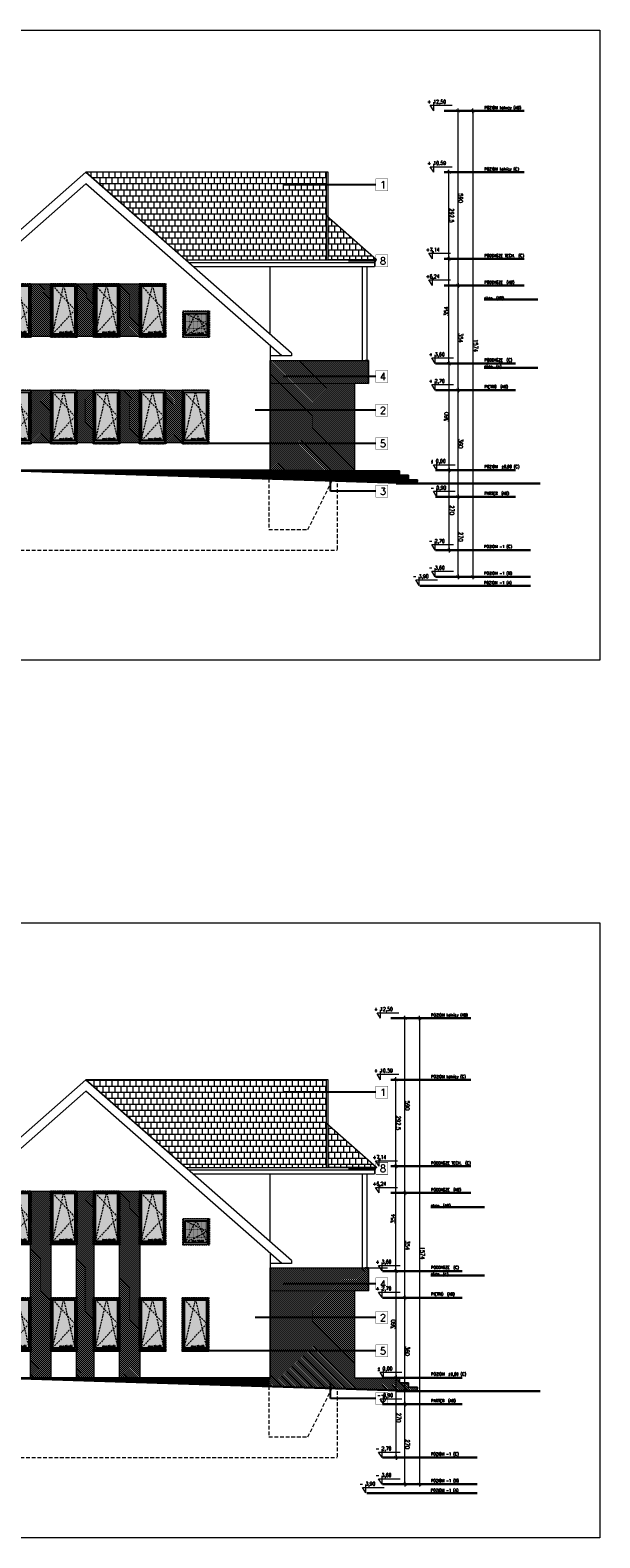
# Model space of a CAD drawing. Header units: millimetres. Extents: x 28291 to 177760, y -399809 to -170937.
# Tile 6 of 256: x 51368 to 53292, y -241830 to -236738. Entities that reach past the tile are written whole.
import ezdxf

# ---------------------------------------------------------------- set-up
doc = ezdxf.new("R2010")
doc.units = ezdxf.units.MM
for name, pattern in [('CACHE', [9.525, 6.35, -3.175]), ('CARKOVANA', [7.5, 5, -2.5]), ('HIDDEN', [9.525, 6.35, -3.175])]:
    doc.linetypes.add(name, pattern=pattern)
doc.layers.get('0').update_dxf_attribs({"lineweight": 0})
for name, color, linetype, lineweight in [('! opisy okien elewacja', 7, 'Continuous', 0), ('!! 0_ Istn-sciany', 3, 'Continuous', 30), ('!! 0_ WIDOK ELEWACJA', 4, 'Continuous', 0), ('!! 0_Istn-cienka', 4, 'Continuous', 9), ('!! 0_Istn-drzwi', 1, 'Continuous', 13), ('!! 1_Hatch dach', 252, 'Continuous', 5), ('!! 2_NOWE OKNA WIDOk - remont', 140, 'Continuous', 5), ('!! 2_posadzki winyle 2', 43, 'Continuous', 9), ('!! 2_TYNK OBRYS', 252, 'Continuous', 13), ('0-rzedne-blok', 62, 'Continuous', 13)]:
    doc.layers.add(name, color=color, linetype=linetype, lineweight=lineweight)
for name, color, linetype, lineweight, true_color in [('!! 0_ Istn-okna - wymienione', 9, 'Continuous', 13, 0x808080), ('!! 1_ELEWACJA KOLOR', 7, 'Continuous', 13, 0x6888bb), ('!! 2_ELEWACJA COKÓŁ', 9, 'Continuous', 13, 0x808080)]:
    doc.layers.add(name, color=color, linetype=linetype, lineweight=lineweight, true_color=true_color)
doc.layers.add('!!_1  OPISY ELEWACJE', color=250, linetype='Continuous')
doc.layers.add('ND', color=240, linetype='Continuous', lineweight=0, plot=False)
doc.styles.add('DEUTSCH', font='SIMPLEX8')
doc.styles.add('SIMPLEX', font='simplex.shx', dxfattribs={"width": 0.77})
doc.styles.add('TXT', font='simplex.shx')
doc.dimstyles.new('OL PB 100', dxfattribs={"dimscale": 4, "dimtxt": 3.5, "dimasz": 0.2, "dimexe": 10, "dimexo": 10, "dimgap": 0.5, "dimtad": 1, "dimdec": 1, "dimrnd": 0.5, "dimzin": 9, "dimdsep": 46, "dimtxsty": 'SIMPLEX', "dimblk": 'thick_MSz', "dimcen": 0.05, "dimdle": 8, "dimse1": 1, "dimse2": 1, "dimclrd": 256, "dimclre": 256, "dimclrt": 3, "dimadec": 1, "dimazin": 2, "dimtfac": 1, "dimtdec": 1, "dimtix": 1, "dimtofl": 0, "dimtmove": 2, "dimatfit": 3, "dimldrblk": 'thick_MSz', "dimfxl": 10, "dimfxlon": 1, "dimtolj": 1, "dimlwd": -1, "dimlwe": -1, "dimarcsym": 0})

# ---------------------------------------------------------------- blocks, each defined once
blk = doc.blocks.new('thick_MSz')
for p, q in [((-10, 0), (10, 0)), ((0, 15), (0, -15))]:
    blk.add_line(p, q)
at = {"const_width": 2, "elevation": 2}
blk.add_lwpolyline([(-7.1, -7.1), (7.1, 7.1)], dxfattribs=at)
blk = doc.blocks.new('*D3793')
at = {"layer": 'DEFPOINTS', "color": 0, "ltscale": 100, "transparency": 16777216}
for p in [(15576.3, 8739.9), (15576.3, 8648.5), (15846.3, 8648.5)]:
    blk.add_point(p, dxfattribs=at)
at = {"layer": 'ND', "ltscale": 100, "transparency": 16777216}
blk.add_line((15845.5, 8739.9), (15577.1, 8739.9), dxfattribs=at)
at = {"layer": 'ND', "ltscale": 100, "transparency": 16777216, "xscale": 0.8, "yscale": 0.8, "zscale": 0.8}
for p, rotation in [((15576.3, 8739.9), 180.0000000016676), ((15846.3, 8739.9), 1.667546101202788e-09)]:
    blk.add_blockref('thick_MSz', p, dxfattribs=dict(at, rotation=rotation))
at = {"layer": 'ND', "color": 3, "ltscale": 100, "transparency": 16777216, "insert": (15711.3, 8748.9), "char_height": 14, "attachment_point": 5, "rotation": 0, "style": 'SIMPLEX'}
blk.add_mtext('\\A1;270', dxfattribs=at)
blk = doc.blocks.new('D_kota')
for p, q in [((-0.8, 15), (8.7, 15)), ((8.7, 0), (-0.8, 15)), ((8.7, 0), (8.7, 23))]:
    blk.add_line(p, q)
blk.add_lwpolyline([(-0.8, 15), (57.9, 15)])
at = {"style": 'DEUTSCH', "width": 0.8}
blk.add_attdef('POZ.ARCH', (7.3, 19.7), '', height=10, dxfattribs=at)
blk = doc.blocks.new('*D3794')
at = {"layer": 'DEFPOINTS', "color": 0, "ltscale": 100, "transparency": 16777216}
for p in [(15846.3, 8789.5), (14272.3, 8752.2), (15846.3, 8606.6)]:
    blk.add_point(p, dxfattribs=at)
at = {"layer": 'ND', "ltscale": 100, "transparency": 16777216}
blk.add_line((14273.1, 8789.5), (15845.5, 8789.5), dxfattribs=at)
at = {"layer": 'ND', "ltscale": 100, "transparency": 16777216, "xscale": 0.8, "yscale": 0.8, "zscale": 0.8}
for p, rotation in [((14272.3, 8789.5), 180.0000000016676), ((15846.3, 8789.5), 1.667517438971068e-09)]:
    blk.add_blockref('thick_MSz', p, dxfattribs=dict(at, rotation=rotation))
at = {"layer": 'ND', "color": 3, "ltscale": 100, "transparency": 16777216, "insert": (15065.7, 8799.5), "char_height": 14, "attachment_point": 5, "rotation": 0, "style": 'SIMPLEX'}
blk.add_mtext('\\A1;1574', dxfattribs=at)
blk = doc.blocks.new('*D3795')
at = {"layer": 'DEFPOINTS', "color": 0, "ltscale": 100, "transparency": 16777216}
for p in [(15216.3, 8739.9), (15216.3, 8648.5), (15576.3, 8648.5)]:
    blk.add_point(p, dxfattribs=at)
at = {"layer": 'ND', "ltscale": 100, "transparency": 16777216}
blk.add_line((15575.5, 8739.9), (15217.1, 8739.9), dxfattribs=at)
at = {"layer": 'ND', "ltscale": 100, "transparency": 16777216, "xscale": 0.8, "yscale": 0.8, "zscale": 0.8}
for p, rotation in [((15216.3, 8739.9), 180.0000000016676), ((15576.3, 8739.9), 1.667546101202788e-09)]:
    blk.add_blockref('thick_MSz', p, dxfattribs=dict(at, rotation=rotation))
at = {"layer": 'ND', "color": 3, "ltscale": 100, "transparency": 16777216, "insert": (15396.3, 8748.9), "char_height": 14, "attachment_point": 5, "rotation": 0, "style": 'SIMPLEX'}
blk.add_mtext('\\A1;360', dxfattribs=at)
blk = doc.blocks.new('*D3796')
at = {"layer": 'DEFPOINTS', "color": 0, "ltscale": 100, "transparency": 16777216}
for p in [(14862.3, 8739.9), (14862.3, 8648.6), (15216.3, 8648.5)]:
    blk.add_point(p, dxfattribs=at)
at = {"layer": 'ND', "ltscale": 100, "transparency": 16777216}
blk.add_line((15215.5, 8739.9), (14863.1, 8739.9), dxfattribs=at)
at = {"layer": 'ND', "ltscale": 100, "transparency": 16777216, "xscale": 0.8, "yscale": 0.8, "zscale": 0.8}
for p, rotation in [((14862.3, 8739.9), 180.0000000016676), ((15216.3, 8739.9), 1.667546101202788e-09)]:
    blk.add_blockref('thick_MSz', p, dxfattribs=dict(at, rotation=rotation))
at = {"layer": 'ND', "color": 3, "ltscale": 100, "transparency": 16777216, "insert": (15039.3, 8748.9), "char_height": 14, "attachment_point": 5, "rotation": 0, "style": 'SIMPLEX'}
blk.add_mtext('\\A1;354', dxfattribs=at)
blk = doc.blocks.new('*D3797')
at = {"layer": 'DEFPOINTS', "color": 0, "ltscale": 100, "transparency": 16777216}
for p in [(14272.3, 8739.9), (14272.3, 8693), (14862.3, 8648.6)]:
    blk.add_point(p, dxfattribs=at)
at = {"layer": 'ND', "ltscale": 100, "transparency": 16777216}
blk.add_line((14861.5, 8739.9), (14273.1, 8739.9), dxfattribs=at)
at = {"layer": 'ND', "ltscale": 100, "transparency": 16777216, "xscale": 0.8, "yscale": 0.8, "zscale": 0.8}
for p, rotation in [((14272.3, 8739.9), 180.0000000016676), ((14862.3, 8739.9), 1.667546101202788e-09)]:
    blk.add_blockref('thick_MSz', p, dxfattribs=dict(at, rotation=rotation))
at = {"layer": 'ND', "color": 3, "ltscale": 100, "transparency": 16777216, "insert": (14567.3, 8748.9), "char_height": 14, "attachment_point": 5, "rotation": 0, "style": 'SIMPLEX'}
blk.add_mtext('\\A1;590', dxfattribs=at)
blk = doc.blocks.new('*D3798')
at = {"layer": 'DEFPOINTS', "color": 0, "ltscale": 100, "transparency": 16777216}
for p in [(15486.3, 8710.4), (15486.3, 8648.5), (15756.3, 8648.5)]:
    blk.add_point(p, dxfattribs=at)
at = {"layer": 'ND', "ltscale": 100, "transparency": 16777216}
blk.add_line((15755.5, 8710.4), (15487.1, 8710.4), dxfattribs=at)
at = {"layer": 'ND', "ltscale": 100, "transparency": 16777216, "xscale": 0.8, "yscale": 0.8, "zscale": 0.8}
for p, rotation in [((15486.3, 8710.4), 180.0000000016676), ((15756.3, 8710.4), 1.667546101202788e-09)]:
    blk.add_blockref('thick_MSz', p, dxfattribs=dict(at, rotation=rotation))
at = {"layer": 'ND', "color": 3, "ltscale": 100, "transparency": 16777216, "insert": (15621.3, 8719.4), "char_height": 14, "attachment_point": 5, "rotation": 0, "style": 'SIMPLEX'}
blk.add_mtext('\\A1;270', dxfattribs=at)
blk = doc.blocks.new('*D3799')
at = {"layer": 'DEFPOINTS', "color": 0, "ltscale": 100, "transparency": 16777216}
for p in [(15126.3, 8710.4), (15126.3, 8648.5), (15486.3, 8648.5)]:
    blk.add_point(p, dxfattribs=at)
at = {"layer": 'ND', "ltscale": 100, "transparency": 16777216}
blk.add_line((15485.5, 8710.4), (15127.1, 8710.4), dxfattribs=at)
at = {"layer": 'ND', "ltscale": 100, "transparency": 16777216, "xscale": 0.8, "yscale": 0.8, "zscale": 0.8, "rotation": 180}
blk.add_blockref('thick_MSz', (15126.3, 8710.4), dxfattribs=at)
at = {"layer": 'ND', "ltscale": 100, "transparency": 16777216, "xscale": 0.8, "yscale": 0.8, "zscale": 0.8}
blk.add_blockref('thick_MSz', (15486.3, 8710.4), dxfattribs=at)
at = {"layer": 'ND', "color": 3, "ltscale": 100, "transparency": 16777216, "insert": (15306.3, 8701.4), "char_height": 14, "attachment_point": 5, "rotation": 180, "style": 'SIMPLEX'}
blk.add_mtext('\\A1;360', dxfattribs=at)
blk = doc.blocks.new('*D3791')
at = {"layer": 'DEFPOINTS', "color": 0, "ltscale": 100, "transparency": 16777216}
for p in [(14772.3, 8709.4), (14772.3, 8648.5), (15126.3, 8648.5)]:
    blk.add_point(p, dxfattribs=at)
at = {"layer": 'ND', "ltscale": 100, "transparency": 16777216}
blk.add_line((15125.5, 8709.4), (14773.1, 8709.4), dxfattribs=at)
at = {"layer": 'ND', "ltscale": 100, "transparency": 16777216, "xscale": 0.8, "yscale": 0.8, "zscale": 0.8, "rotation": 180}
blk.add_blockref('thick_MSz', (14772.3, 8709.4), dxfattribs=at)
at = {"layer": 'ND', "ltscale": 100, "transparency": 16777216, "xscale": 0.8, "yscale": 0.8, "zscale": 0.8}
blk.add_blockref('thick_MSz', (15126.3, 8709.4), dxfattribs=at)
at = {"layer": 'ND', "color": 3, "ltscale": 100, "transparency": 16777216, "insert": (14949.3, 8700.4), "char_height": 14, "attachment_point": 5, "rotation": 180, "style": 'SIMPLEX'}
blk.add_mtext('\\A1;354', dxfattribs=at)
blk = doc.blocks.new('*D3792')
at = {"layer": 'DEFPOINTS', "color": 0, "ltscale": 100, "transparency": 16777216}
for p in [(14479.8, 8709.4), (14479.8, 8593.5), (14772.3, 8593.5)]:
    blk.add_point(p, dxfattribs=at)
at = {"layer": 'ND', "ltscale": 100, "transparency": 16777216}
blk.add_line((14771.5, 8709.4), (14480.6, 8709.4), dxfattribs=at)
at = {"layer": 'ND', "ltscale": 100, "transparency": 16777216, "xscale": 0.8, "yscale": 0.8, "zscale": 0.8, "rotation": 180}
blk.add_blockref('thick_MSz', (14479.8, 8709.4), dxfattribs=at)
at = {"layer": 'ND', "ltscale": 100, "transparency": 16777216, "xscale": 0.8, "yscale": 0.8, "zscale": 0.8}
blk.add_blockref('thick_MSz', (14772.3, 8709.4), dxfattribs=at)
at = {"layer": 'ND', "color": 3, "ltscale": 100, "transparency": 16777216, "insert": (14626.1, 8718.4), "char_height": 14, "attachment_point": 5, "style": 'SIMPLEX'}
blk.add_mtext('\\A1;292.5', dxfattribs=at)
blk = doc.blocks.new('okno 90x180')
at = {"layer": '!! 1_Hatch dach', "true_color": 0x575757}
h = blk.add_hatch(dxfattribs=at)
h.set_pattern_fill('DOTS', color=251)
h.set_pattern_definition([(0, (-9632.3096, -11392.1331), (0.79375, 1.5875), [0, -1.5875])])
h.paths.add_polyline_path([(9, -10), (81, -10), (81, -171), (9, -171)])
at = {"layer": '!! 2_posadzki winyle 2'}
h = blk.add_hatch(dxfattribs=at)
h.set_pattern_fill('ANSI31', color=252, scale=0.2)
h.paths.add_polyline_path([(0, -178), (90, -178), (90, -183), (0, -183)])
at = {"layer": '!! 0_ Istn-okna - wymienione', "linetype": 'CARKOVANA', "lineweight": 5}
blk.add_lwpolyline([(0, -1), (90, -1), (90, -180), (0, -180)], close=True, dxfattribs=at)
at = {"layer": '!! 0_ Istn-okna - wymienione'}
for points in [[(2, -3), (88, -3), (88, -178), (2, -178)], [(7, -8), (83, -8), (83, -173), (7, -173)], [(9, -10), (81, -10), (81, -171), (9, -171)], [(0, -178), (90, -178), (90, -183), (0, -183)]]:
    blk.add_lwpolyline(points, close=True, dxfattribs=at)
at = {"layer": '!! 1_Hatch dach', "color": 251, "linetype": 'CACHE', "true_color": 0x575757}
for points in [[(7, -173), (45, -8), (83, -173)], [(7, -8), (83, -90), (7, -173)]]:
    blk.add_lwpolyline(points, dxfattribs=at)
at = {"insert": (30.1, -163.6), "char_height": 5, "attachment_point": 1, "style": 'TXT'}
blk.add_mtext_dynamic_manual_height_columns('okno 90x180', width=52.63, gutter_width=75, heights=[0], dxfattribs=at)
blk = doc.blocks.new('okno 90x90')
at = {"layer": '!! 1_Hatch dach', "true_color": 0x575757}
h = blk.add_hatch(dxfattribs=at)
h.set_pattern_fill('DOTS', color=251)
h.set_pattern_definition([(0, (-9634.3096, -11214.1331), (0.79375, 1.5875), [0, -1.5875])])
h.paths.add_polyline_path([(7, 79), (79, 79), (79, 7), (7, 7)])
at = {"layer": '!! 0_ Istn-okna - wymienione', "linetype": 'CARKOVANA', "lineweight": 5}
blk.add_lwpolyline([(-2, 88), (88, 88), (88, -2), (-2, -2)], close=True, dxfattribs=at)
at = {"layer": '!! 0_ Istn-okna - wymienione'}
for points in [[(0, 86), (86, 86), (86, 0), (0, 0)], [(5, 81), (81, 81), (81, 5), (5, 5)], [(7, 79), (79, 79), (79, 7), (7, 7)]]:
    blk.add_lwpolyline(points, close=True, dxfattribs=at)
at = {"layer": '!! 1_Hatch dach', "color": 251, "linetype": 'CACHE', "true_color": 0x575757}
for points in [[(5, 5), (43, 81), (81, 5)], [(5, 81), (81, 43), (5, 5)]]:
    blk.add_lwpolyline(points, dxfattribs=at)
at = {"insert": (28.1, 14.4), "char_height": 5, "attachment_point": 1, "style": 'TXT'}
blk.add_mtext_dynamic_manual_height_columns('okno 90x90', width=52.63, gutter_width=75, heights=[0], dxfattribs=at)
blk = doc.blocks.new('POZIOMY BLOK')
for p, q in [((14909.91, 9009.49), (14909.91, 8828.06)), ((15140.67, 9009.49), (15140.67, 8828.06)), ((15756.32, 8984.49), (15756.32, 8664.25)), ((15846.32, 8984.49), (15846.32, 8664.25)), ((15876.32, 8984.49), (15876.32, 8664.25)), ((14272.32, 8962.8), (14272.32, 8693.05)), ((14479.8, 8962.8), (14479.8, 8693.05)), ((14772.32, 8962.8), (14772.32, 8693.05)), ((14862.32, 8962.8), (14862.32, 8693.05)), ((15126.32, 8934), (15126.32, 8664.25)), ((15216.32, 8934), (15216.32, 8664.25)), ((15486.32, 8934), (15486.32, 8664.25)), ((15576.32, 8934), (15576.32, 8664.25)), ((15876.32, 8682.25), (15876.32, 8611.49))]:
    blk.add_line(p, q)
at = {"layer": '0-rzedne-blok'}
ref = blk.add_blockref('D_kota', (14272.32, 8647.32), dxfattribs=dict(at, xscale=1.250000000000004, yscale=1.250000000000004, zscale=1.250000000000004, rotation=90))
ref.add_attrib('POZ.ARCH', '+ 12,50', (14247.74, 8636.49), dxfattribs={"layer": '0', "height": 12.5, "rotation": 90, "style": 'DEUTSCH', "width": 0.8})
ref = blk.add_blockref('D_kota', (14479.8, 8647.32), dxfattribs=dict(at, xscale=1.250000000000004, yscale=1.250000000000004, zscale=1.250000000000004, rotation=90))
ref.add_attrib('POZ.ARCH', '+ 10.59', (14455.22, 8636.49), dxfattribs={"layer": '0', "height": 12.5, "rotation": 90, "style": 'DEUTSCH', "width": 0.8})
ref = blk.add_blockref('D_kota', (14772.32, 8642.51), dxfattribs=dict(at, xscale=1.250000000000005, yscale=1.250000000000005, zscale=1.250000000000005, rotation=90))
ref.add_attrib('POZ.ARCH', '+7,14', (14747.74, 8631.68), dxfattribs={"layer": '0', "height": 12.5, "rotation": 90, "style": 'DEUTSCH', "width": 0.8})
ref = blk.add_blockref('D_kota', (14862.32, 8642.51), dxfattribs=dict(at, xscale=1.250000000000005, yscale=1.250000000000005, zscale=1.250000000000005, rotation=90))
ref.add_attrib('POZ.ARCH', '+6,24', (14837.74, 8631.68), dxfattribs={"layer": '0', "height": 12.5, "rotation": 90, "style": 'DEUTSCH', "width": 0.8})
ref = blk.add_blockref('D_kota', (15125.85, 8652.26), dxfattribs=dict(at, xscale=1.250000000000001, yscale=1.250000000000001, zscale=1.250000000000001, rotation=89.99999992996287))
ref.add_attrib('POZ.ARCH', '+ 3,60', (15101.27, 8641.44), dxfattribs={"layer": '0', "height": 12.5, "rotation": 90, "style": 'DEUTSCH', "width": 0.8})
ref = blk.add_blockref('D_kota', (15215.85, 8652.26), dxfattribs=dict(at, xscale=1.250000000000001, yscale=1.250000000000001, zscale=1.250000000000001, rotation=89.99999992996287))
ref.add_attrib('POZ.ARCH', '+ 2,70', (15191.27, 8641.44), dxfattribs={"layer": '0', "height": 12.5, "rotation": 90, "style": 'DEUTSCH', "width": 0.8})
ref = blk.add_blockref('D_kota', (15486.32, 8657.67), dxfattribs=dict(at, xscale=1.250000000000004, yscale=1.250000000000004, zscale=1.250000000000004, rotation=90))
ref.add_attrib('POZ.ARCH', '%%p 0,00  ', (15461.74, 8646.85), dxfattribs={"layer": '0', "height": 12.5, "rotation": 90, "style": 'DEUTSCH', "width": 0.8})
ref = blk.add_blockref('D_kota', (15576.32, 8657.67), dxfattribs=dict(at, xscale=1.250000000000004, yscale=1.250000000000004, zscale=1.250000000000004, rotation=90))
ref.add_attrib('POZ.ARCH', '- 0,90  ', (15551.74, 8646.85), dxfattribs={"layer": '0', "height": 12.5, "rotation": 90, "style": 'DEUTSCH', "width": 0.8})
ref = blk.add_blockref('D_kota', (15756.32, 8652.26), dxfattribs=dict(at, xscale=1.250000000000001, yscale=1.250000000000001, zscale=1.250000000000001, rotation=89.99999992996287))
ref.add_attrib('POZ.ARCH', '- 2,70', (15731.74, 8641.44), dxfattribs={"layer": '0', "height": 12.5, "rotation": 90, "style": 'DEUTSCH', "width": 0.8})
ref = blk.add_blockref('D_kota', (15846.32, 8652.26), dxfattribs=dict(at, xscale=1.250000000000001, yscale=1.250000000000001, zscale=1.250000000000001, rotation=89.99999992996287))
ref.add_attrib('POZ.ARCH', '- 3,60', (15821.74, 8641.44), dxfattribs={"layer": '0', "height": 12.5, "rotation": 90, "style": 'DEUTSCH', "width": 0.8})
ref = blk.add_blockref('D_kota', (15875.5, 8597.99), dxfattribs=dict(at, xscale=1.250000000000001, yscale=1.250000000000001, zscale=1.250000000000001, rotation=89.99999992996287))
ref.add_attrib('POZ.ARCH', '- 3,90', (15850.92, 8587.16), dxfattribs={"layer": '0', "height": 12.5, "rotation": 90, "style": 'DEUTSCH', "width": 0.8})
at = {"style": 'SIMPLEX', "width": 0.77}
for s, p in [('POZIOM kalnicy (AB)', (14266.63, 8829.03, -0.04)), ('POZIOM kalnicy (C)', (14474.11, 8829.03, -0.04)), ('PODDASZE TECH.  (C)', (14766.35, 8829.03, -0.04)), ('POZIOM  %%P0,00 (C)', (15478.99, 8829.03, -0.04)), ('PODDASZE  (AB)', (14856.35, 8829.03, -0.04)), ('okap  (AB)', (14909.91, 8828.06)), ('PODDASZE  (C)', (15118.99, 8829.03, -0.04)), ('okap  (c)', (15140.67, 8828.06)), ('PIĘTRO  (AB)', (15208.99, 8829.03, -0.04)), ('PARTER  (AB)', (15568.99, 8829.03, -0.04)), ('POZIOM -1 (C)', (15748.99, 8828.23, -0.04)), ('POZIOM -1 (B)', (15838.99, 8828.23, -0.04)), ('POZIOM -1 (A)', (15871.38, 8827.97, -0.04))]:
    blk.add_text(s, height=10, rotation=90, dxfattribs=at).set_placement(p)
at = {"layer": 'ND', "ltscale": 100}
dim = blk.add_linear_dim(base=(15846.32, 8789.48), p1=(14272.32, 8752.23), p2=(15846.32, 8606.6), angle=180, dimstyle='OL PB 100', dxfattribs=at)
dim.commit()
dim.dimension.update_dxf_attribs({"geometry": '*D3794', "text_midpoint": (15065.71, 8799.48), "dimtype": 160})
for base, p1, p2, picture, middle in [((14272.32, 8739.89), (14862.32, 8648.65), (14272.32, 8693.05), '*D3797', (14567.32, 8748.89)), ((14772.32, 8709.43), (15126.32, 8648.52), (14772.32, 8648.52), '*D3791', (14949.32, 8700.43)), ((14862.32, 8739.89), (15216.32, 8648.52), (14862.32, 8648.65), '*D3796', (15039.32, 8748.89)), ((15126.32, 8710.39), (15486.32, 8648.52), (15126.32, 8648.52), '*D3799', (15306.32, 8701.39)), ((15216.32, 8739.89), (15576.32, 8648.52), (15216.32, 8648.52), '*D3795', (15396.32, 8748.89)), ((15486.32, 8710.39), (15756.32, 8648.52), (15486.32, 8648.52), '*D3798', (15621.32, 8719.39)), ((15576.32, 8739.89), (15846.32, 8648.52), (15576.32, 8648.52), '*D3793', (15711.32, 8748.89))]:
    dim = blk.add_linear_dim(base=base, p1=p1, p2=p2, angle=180, dimstyle='OL PB 100', dxfattribs=at)
    dim.commit()
    dim.dimension.update_dxf_attribs({"geometry": picture, "text_midpoint": middle})
dim = blk.add_linear_dim(base=(14479.8, 8709.43), p1=(14772.32, 8593.49), p2=(14479.8, 8593.49), dimstyle='OL PB 100', dxfattribs=at)
dim.commit()
dim.dimension.update_dxf_attribs({"geometry": '*D3792', "text_midpoint": (14626.06, 8718.43)})

msp = doc.modelspace()

# ---------------------------------------------------------------- hatches: boundary and pattern name
at = {"layer": '!! 1_ELEWACJA KOLOR', "true_color": 0xa78758}
h = msp.add_hatch(dxfattribs=at)
h.set_pattern_fill('ANSI31', color=45, scale=1.5, angle=-90)
h.paths.add_polyline_path([(51369.05389, -237594.26576), (51438.05389, -237594.26576), (51438.05389, -237772.26576), (51369.05389, -237772.26576)])
h = msp.add_hatch(dxfattribs=at)
h.set_pattern_fill('ANSI31', color=45, scale=1.5, angle=-90)
h.paths.add_polyline_path([(51524.05389, -237594.26576), (51593.05389, -237594.26576), (51593.05389, -237772.26576), (51524.05389, -237772.26576)])
h = msp.add_hatch(dxfattribs=at)
h.set_pattern_fill('ANSI31', color=45, scale=1.5, angle=-90)
h.paths.add_polyline_path([(51669.05389, -237594.26576), (51738.05389, -237594.26576), (51738.05389, -237772.26576), (51669.05389, -237772.26576)])
h = msp.add_hatch(dxfattribs=at)
h.set_pattern_fill('ANSI31', color=45, scale=1.5, angle=-90)
h.paths.add_polyline_path([(52178.55389, -237853.76328), (52510.59934, -237853.76328), (52510.59934, -237931.26328), (52463.55389, -237931.07312), (52463.55389, -238226.26576), (52178.55389, -238224.26576)])
h = msp.add_hatch(dxfattribs=at)
h.set_pattern_fill('ANSI31', color=45, scale=1.5, angle=-90)
h.paths.add_polyline_path([(51369.05389, -237954.26576), (51438.05389, -237954.26576), (51438.05389, -238132.26576), (51369.05389, -238132.26576)])
h = msp.add_hatch(dxfattribs=at)
h.set_pattern_fill('ANSI31', color=45, scale=1.5, angle=-90)
h.paths.add_polyline_path([(51524.05389, -237954.26576), (51583.05389, -237954.26576), (51583.05389, -238132.26576), (51524.05389, -238132.26576)])
h = msp.add_hatch(dxfattribs=at)
h.set_pattern_fill('ANSI31', color=45, scale=1.5, angle=-90)
h.paths.add_polyline_path([(51669.05389, -237954.26576), (51738.05389, -237954.26576), (51738.05389, -238132.26576), (51669.05389, -238132.26576)])
h = msp.add_hatch(dxfattribs=at)
h.set_pattern_fill('ANSI31', color=45, scale=1.5, angle=-90)
h.paths.add_polyline_path([(51824.05389, -237954.26576), (51883.05389, -237954.26576), (51883.05389, -238132.26576), (51824.05389, -238132.26576)])
at = {"layer": '!! 1_ELEWACJA KOLOR', "true_color": 0x315442}
h = msp.add_hatch(dxfattribs=at)
h.set_pattern_fill('ANSI31', color=129, scale=1.5, angle=-90)
h.paths.add_polyline_path([(51369.05389, -240659.35053), (51438.05389, -240659.35053), (51438.05389, -241289.35053), (51369.05389, -241289.35053)])
h = msp.add_hatch(dxfattribs=at)
h.set_pattern_fill('ANSI31', color=129, scale=1.5, angle=-90)
h.paths.add_polyline_path([(51524.05389, -240659.35053), (51583.05389, -240659.35053), (51583.05389, -241289.35053), (51524.05389, -241289.35053)])
h = msp.add_hatch(dxfattribs=at)
h.set_pattern_fill('ANSI31', color=129, scale=1.5, angle=-90)
h.paths.add_polyline_path([(51669.05389, -240659.35053), (51738.05389, -240659.35053), (51738.05389, -241289.35053), (51669.05389, -241289.35053)])
h = msp.add_hatch(dxfattribs=at)
h.set_pattern_fill('ANSI31', color=129, scale=1.5, angle=-90)
h.paths.add_polyline_path([(52178.55389, -240918.84805), (52510.59934, -240918.84805), (52510.59934, -240996.34805), (52463.55389, -240996.1579), (52463.55389, -241291.35053), (52615.55389, -241291.35053), (52615.55389, -241306.35053), (52645.55389, -241306.35053), (52645.55389, -241321.35053), (52675.55389, -241321.35053), (52675.14883, -241334.12004), (52173.55389, -241318.20896), (52173.55389, -241289.35053), (52178.55389, -241289.35053)])
at = {"layer": '!! 1_Hatch dach', "true_color": 0x990000}
h = msp.add_hatch(dxfattribs=at)
h.set_pattern_fill('AR-B88', color=14, scale=0.1, angle=180)
h.paths.add_polyline_path([(51892.96278, -237514.00543), (52369.01756, -237514.00543), (52369.01756, -237217.7456), (51556.30389, -237217.7456)])
h = msp.add_hatch(dxfattribs=at)
h.set_pattern_fill('AR-B88', color=14, scale=0.1, angle=180)
h.paths.add_polyline_path([(52374.01756, -237514.00543), (52374.01756, -237369.82328), (52537.86092, -237514.00543)])
h = msp.add_hatch(dxfattribs=at)
h.set_pattern_fill('AR-B88', color=14, scale=0.1, angle=180)
h.paths.add_polyline_path([(51892.96278, -240579.0902), (52369.01756, -240579.0902), (52369.01756, -240282.83038), (51556.30389, -240282.83038)])
h = msp.add_hatch(dxfattribs=at)
h.set_pattern_fill('AR-B88', color=14, scale=0.1, angle=180)
h.paths.add_polyline_path([(52374.01756, -240579.0902), (52374.01756, -240434.90805), (52537.86092, -240579.0902)])
at = {"layer": '!! 2_ELEWACJA COKÓŁ', "true_color": 0x2b2b2c}
h = msp.add_hatch(dxfattribs=at)
h.set_pattern_fill('ANSI31', color=250)
h.set_pattern_definition([(45, (-1039.1575, -35668.7665), (-2.24506403, 2.24506403), [])])
h.paths.add_polyline_path([(52173.55389, -238224.26576), (51271.55389, -238224.26576), (51271.55389, -238224.51186), (52173.55389, -238253.12418)])
h = msp.add_hatch(dxfattribs=at)
h.set_pattern_fill('ANSI31', color=250)
h.paths.add_polyline_path([(52173.55389, -238253.12418), (52173.55389, -238224.26576), (52615.55389, -238226.26576), (52615.55389, -238241.26576), (52645.55389, -238241.26576), (52645.55389, -238256.26576), (52675.55389, -238256.26576), (52675.14883, -238269.03526)])
h = msp.add_hatch(dxfattribs=at)
h.set_pattern_fill('ANSI31', color=250)
h.set_pattern_definition([(45, (-1039.1575, -38733.8512), (-2.24506403, 2.24506403), [])])
h.paths.add_polyline_path([(52173.55389, -241289.35053), (51271.55389, -241289.35053), (51271.55389, -241289.59664), (52173.55389, -241318.20896)])

# ---------------------------------------------------------------- linework, layer by layer
at = {"layer": '! opisy okien elewacja'}
for points in [[(47641.40114, -236737.82104), (53291.56291, -236737.82104), (53291.56291, -238865.24478), (47641.40114, -238865.24478)], [(51892.96278, -237514.00543), (52369.01756, -237514.00543), (52369.01756, -237217.7456), (51556.30389, -237217.7456)], [(52374.01756, -237514.00543), (52374.01756, -237369.82328), (52537.86092, -237514.00543)], [(47641.40114, -239752.90582), (53291.56291, -239752.90582), (53291.56291, -241830.32956), (47641.40114, -241830.32956)], [(51892.96278, -240579.0902), (52369.01756, -240579.0902), (52369.01756, -240282.83038), (51556.30389, -240282.83038)], [(52374.01756, -240579.0902), (52374.01756, -240434.90805), (52537.86092, -240579.0902)]]:
    msp.add_lwpolyline(points, close=True, dxfattribs=at)
at = {"layer": '!! 0_ Istn-sciany'}
for points in [[(52510.59934, -237911.26307), (52510.68953, -237911.26348)], [(52510.59934, -237919.26318), (52510.64785, -237919.26338)], [(52682.41514, -238269.26576), (51263.79536, -238224.26576)], [(53089.85042, -238269.26576), (52603.33167, -238269.26576)], [(52510.59934, -240976.34785), (52510.68953, -240976.34826)], [(52510.59934, -240984.34796), (52510.64785, -240984.34815)], [(52682.41514, -241334.35053), (51263.79536, -241289.35053)], [(53089.85042, -241334.35053), (52603.33167, -241334.35053)]]:
    msp.add_lwpolyline(points, dxfattribs=at)
at = {"layer": '!! 0_ WIDOK ELEWACJA'}
for points in [[(50971.55389, -237732.3256), (51556.30389, -237217.7456)], [(50971.55389, -237770.95552), (51556.30389, -237256.37552)], [(52250.2347, -237828.40471), (51556.30389, -237217.7456)], [(52374.01756, -237217.7456), (51556.30389, -237217.7456)], [(52217.7007, -237838.40471), (51556.30389, -237256.37552)], [(52369.01756, -237514.00543), (52369.01756, -237217.7456)], [(52374.01756, -237514.00543), (52374.01756, -237217.7456)], [(52537.86092, -237514.00543), (52369.01756, -237365.42328)], [(51892.96278, -237514.00543), (52537.86092, -237514.00543)], [(52530.59401, -237522.26328), (52537.86092, -237514.00543)], [(51902.3467, -237522.26328), (52530.59401, -237522.26328)], [(51918.25579, -237536.26328), (52530.59401, -237536.26328)], [(52178.55389, -237765.3256), (52178.55389, -237536.26328)], [(52489.59934, -237853.76328), (52489.59934, -237536.26328)], [(52505.59934, -237853.76328), (52505.59934, -237536.26328)], [(52530.59401, -237522.26328), (52530.59401, -237536.26328)], [(52178.55389, -237803.95552), (52178.55389, -238224.26576)], [(52250.2347, -237828.40471), (52250.2347, -237838.40471), (52178.55389, -237838.40471)], [(52182.59934, -237853.76328), (52510.59934, -237853.76328)], [(52291.8208, -237865.00048), (52290.98588, -237864.26576)], [(52510.59934, -237931.26328), (52510.59934, -237853.76328), (52498.59934, -237853.76328)], [(52182.59934, -237929.93754), (52510.59934, -237931.26328)], [(52463.55389, -237931.07312), (52463.55389, -238226.26576)], [(52178.55389, -238224.26576), (51265.28954, -238224.26576)], [(52173.55389, -238224.26576), (52173.55389, -238253.12418)], [(52675.55389, -238271.26576), (52675.55389, -238256.26576), (52645.55389, -238256.26576), (52645.55389, -238241.26576), (52615.55389, -238241.26576), (52615.55389, -238226.26576), (52463.55389, -238226.26576)], [(50971.55389, -240797.41038), (51556.30389, -240282.83038)], [(52250.2347, -240893.48949), (51556.30389, -240282.83038)], [(52374.01756, -240282.83038), (51556.30389, -240282.83038)], [(52369.01756, -240579.0902), (52369.01756, -240282.83038)], [(52374.01756, -240579.0902), (52374.01756, -240282.83038)], [(50971.55389, -240836.04029), (51556.30389, -240321.46029)], [(52217.7007, -240903.48949), (51556.30389, -240321.46029)], [(52537.86092, -240579.0902), (52369.01756, -240430.50805)], [(51892.96278, -240579.0902), (52537.86092, -240579.0902)], [(51902.3467, -240587.34805), (52530.59401, -240587.34805)], [(51918.25579, -240601.34805), (52530.59401, -240601.34805)], [(52178.55389, -240830.41038), (52178.55389, -240601.34805)], [(52489.59934, -240918.84805), (52489.59934, -240601.34805)], [(52505.59934, -240918.84805), (52505.59934, -240601.34805)], [(52530.59401, -240587.34805), (52537.86092, -240579.0902)], [(52530.59401, -240587.34805), (52530.59401, -240601.34805)], [(52178.55389, -240869.04029), (52178.55389, -241289.35053)], [(52250.2347, -240893.48949), (52250.2347, -240903.48949), (52178.55389, -240903.48949)], [(52178.55389, -240918.84805), (52574.89418, -240918.84805)], [(52510.59934, -240996.34805), (52510.59934, -240918.84805), (52498.59934, -240918.84805)], [(52291.8208, -240930.08526), (52290.98588, -240929.35053)], [(52178.55389, -240995.00597), (52510.59934, -240996.34805)], [(52463.55389, -240996.1579), (52463.55389, -241291.35053)], [(52178.55389, -241289.35053), (51265.28954, -241289.35053)], [(52173.55389, -241289.35053), (52173.55389, -241318.20896)], [(52675.55389, -241336.35053), (52675.55389, -241321.35053), (52645.55389, -241321.35053), (52645.55389, -241306.35053), (52615.55389, -241306.35053), (52615.55389, -241291.35053), (52463.55389, -241291.35053)]]:
    msp.add_lwpolyline(points, dxfattribs=at)
for points in [[(51440.55389, -237594.26576), (51521.55389, -237594.26576), (51521.55389, -237774.26576), (51440.55389, -237774.26576)], [(51585.55389, -237594.26576), (51666.55389, -237594.26576), (51666.55389, -237774.26576), (51585.55389, -237774.26576)], [(51740.55389, -237594.26576), (51821.55389, -237594.26576), (51821.55389, -237774.26576), (51740.55389, -237774.26576)], [(51885.55389, -237688.26576), (51966.55389, -237688.26576), (51966.55389, -237774.26576), (51885.55389, -237774.26576)], [(51440.55389, -237954.26576), (51521.55389, -237954.26576), (51521.55389, -238134.26576), (51440.55389, -238134.26576)], [(51585.55389, -237954.26576), (51666.55389, -237954.26576), (51666.55389, -238134.26576), (51585.55389, -238134.26576)], [(51740.55389, -237954.26576), (51821.55389, -237954.26576), (51821.55389, -238134.26576), (51740.55389, -238134.26576)], [(51885.55389, -237954.26576), (51966.55389, -237954.26576), (51966.55389, -238134.26576), (51885.55389, -238134.26576)], [(51440.55389, -240659.35053), (51521.55389, -240659.35053), (51521.55389, -240839.35053), (51440.55389, -240839.35053)], [(51585.55389, -240659.35053), (51666.55389, -240659.35053), (51666.55389, -240839.35053), (51585.55389, -240839.35053)], [(51740.55389, -240659.35053), (51821.55389, -240659.35053), (51821.55389, -240839.35053), (51740.55389, -240839.35053)], [(51885.55389, -240753.35053), (51966.55389, -240753.35053), (51966.55389, -240839.35053), (51885.55389, -240839.35053)], [(51440.55389, -241019.35053), (51521.55389, -241019.35053), (51521.55389, -241199.35053), (51440.55389, -241199.35053)], [(51585.55389, -241019.35053), (51666.55389, -241019.35053), (51666.55389, -241199.35053), (51585.55389, -241199.35053)], [(51740.55389, -241019.35053), (51821.55389, -241019.35053), (51821.55389, -241199.35053), (51740.55389, -241199.35053)], [(51885.55389, -241019.35053), (51966.55389, -241019.35053), (51966.55389, -241199.35053), (51885.55389, -241199.35053)]]:
    msp.add_lwpolyline(points, close=True, dxfattribs=at)
at = {"layer": '!! 0_Istn-cienka', "linetype": 'HIDDEN', "ltscale": 2}
for points in [[(52173.55389, -238253.12418), (52173.55389, -238424.60298), (52305.58564, -238424.60298), (52386.95353, -238259.89343)], [(52404.55389, -238269.26576), (52404.55389, -238494.26576)], [(50344.55389, -238494.26576), (52404.55389, -238494.26576)], [(52173.55389, -241318.20896), (52173.55389, -241489.68776), (52305.58564, -241489.68776), (52386.95353, -241324.9782)], [(52404.55389, -241334.35053), (52404.55389, -241559.35053)], [(50344.55389, -241559.35053), (52404.55389, -241559.35053)]]:
    msp.add_lwpolyline(points, dxfattribs=at)
at = {"layer": '!! 0_Istn-drzwi'}
for points in [[(52173.55389, -238253.12418), (52173.55389, -238224.26576), (52615.55389, -238226.26576), (52615.55389, -238241.26576), (52645.55389, -238241.26576), (52645.55389, -238256.26576), (52675.55389, -238256.26576), (52675.14883, -238269.03526)], [(52178.55389, -240918.84805), (52510.59934, -240918.84805), (52510.59934, -240996.34805), (52463.55389, -240996.1579), (52463.55389, -241291.35053), (52615.55389, -241291.35053), (52615.55389, -241306.35053), (52645.55389, -241306.35053), (52645.55389, -241321.35053), (52675.55389, -241321.35053), (52675.14883, -241334.12004), (52173.55389, -241318.20896), (52173.55389, -241289.35053), (52178.55389, -241289.35053)]]:
    msp.add_lwpolyline(points, close=True, dxfattribs=at)
at = {"layer": '!! 2_TYNK OBRYS'}
for points in [[(51369.05389, -237594.26576), (51438.05389, -237594.26576), (51438.05389, -237772.26576), (51369.05389, -237772.26576)], [(51524.05389, -237594.26576), (51593.05389, -237594.26576), (51593.05389, -237772.26576), (51524.05389, -237772.26576)], [(51669.05389, -237594.26576), (51738.05389, -237594.26576), (51738.05389, -237772.26576), (51669.05389, -237772.26576)], [(52178.55389, -237853.76328), (52510.59934, -237853.76328), (52510.59934, -237931.26328), (52463.55389, -237931.07312), (52463.55389, -238226.26576), (52178.55389, -238224.26576)], [(51369.05389, -237954.26576), (51438.05389, -237954.26576), (51438.05389, -238132.26576), (51369.05389, -238132.26576)], [(51524.05389, -237954.26576), (51583.05389, -237954.26576), (51583.05389, -238132.26576), (51524.05389, -238132.26576)], [(51669.05389, -237954.26576), (51738.05389, -237954.26576), (51738.05389, -238132.26576), (51669.05389, -238132.26576)], [(51824.05389, -237954.26576), (51883.05389, -237954.26576), (51883.05389, -238132.26576), (51824.05389, -238132.26576)], [(51369.05389, -240659.35053), (51438.05389, -240659.35053), (51438.05389, -241289.35053), (51369.05389, -241289.35053)], [(51524.05389, -240659.35053), (51583.05389, -240659.35053), (51583.05389, -241289.35053), (51524.05389, -241289.35053)], [(51669.05389, -240659.35053), (51738.05389, -240659.35053), (51738.05389, -241289.35053), (51669.05389, -241289.35053)]]:
    msp.add_lwpolyline(points, close=True, dxfattribs=at)
at = {"layer": '!!_1  OPISY ELEWACJE'}
for points in [[(52535.42435, -237259.81155), (52222.48861, -237259.81155)], [(52535.42435, -237517.16782), (52442.91479, -237517.16782)], [(52535.42435, -237907.38166), (52222.48861, -237907.38166)], [(52535.42435, -238021.41002), (52127.45076, -238021.41002)], [(52535.42435, -238133.73195), (51939.34435, -238133.73195)], [(52381.56245, -238294.96106), (52381.56245, -238241.76749)], [(52535.42435, -238294.96106), (52381.56245, -238294.96106)], [(52535.42435, -240324.89633), (52222.48861, -240324.89633)], [(52535.42435, -240582.25259), (52442.91479, -240582.25259)], [(52535.42435, -240972.46644), (52222.48861, -240972.46644)], [(52535.42435, -241086.4948), (52127.45076, -241086.4948)], [(52535.42435, -241198.81673), (51939.34435, -241198.81673)], [(52381.56245, -241360.04583), (52381.56245, -241306.85227)], [(52535.42435, -241360.04583), (52381.56245, -241360.04583)]]:
    msp.add_lwpolyline(points, dxfattribs=at)
at = {"layer": '!!_1  OPISY ELEWACJE', "const_width": 1.2}
for points in [[(52535.42435, -237280.08394), (52535.42435, -237239.53916), (52575.13869, -237239.53916), (52575.13869, -237280.08394)], [(52535.42435, -237280.08394), (52535.42435, -237239.53916), (52575.13869, -237239.53916), (52575.13869, -237280.08394)], [(52535.42435, -237537.44021), (52535.42435, -237496.89542), (52575.13869, -237496.89542), (52575.13869, -237537.44021)], [(52535.42435, -237537.44021), (52535.42435, -237496.89542), (52575.13869, -237496.89542), (52575.13869, -237537.44021)], [(52535.42435, -237927.65405), (52535.42435, -237887.10927), (52575.13869, -237887.10927), (52575.13869, -237927.65405)], [(52535.42435, -237927.65405), (52535.42435, -237887.10927), (52575.13869, -237887.10927), (52575.13869, -237927.65405)], [(52535.42435, -238041.68241), (52535.42435, -238001.13763), (52575.13869, -238001.13763), (52575.13869, -238041.68241)], [(52535.42435, -238041.68241), (52535.42435, -238001.13763), (52575.13869, -238001.13763), (52575.13869, -238041.68241)], [(52535.42435, -238154.00435), (52535.42435, -238113.45956), (52575.13869, -238113.45956), (52575.13869, -238154.00435)], [(52535.42435, -238154.00435), (52535.42435, -238113.45956), (52575.13869, -238113.45956), (52575.13869, -238154.00435)], [(52535.42435, -238315.23345), (52535.42435, -238274.68866), (52575.13869, -238274.68866), (52575.13869, -238315.23345)], [(52535.42435, -238315.23345), (52535.42435, -238274.68866), (52575.13869, -238274.68866), (52575.13869, -238315.23345)], [(52535.42435, -240345.16872), (52535.42435, -240304.62393), (52575.13869, -240304.62393), (52575.13869, -240345.16872)], [(52535.42435, -240345.16872), (52535.42435, -240304.62393), (52575.13869, -240304.62393), (52575.13869, -240345.16872)], [(52535.42435, -240602.52499), (52535.42435, -240561.9802), (52575.13869, -240561.9802), (52575.13869, -240602.52499)], [(52535.42435, -240602.52499), (52535.42435, -240561.9802), (52575.13869, -240561.9802), (52575.13869, -240602.52499)], [(52535.42435, -240992.73883), (52535.42435, -240952.19404), (52575.13869, -240952.19404), (52575.13869, -240992.73883)], [(52535.42435, -240992.73883), (52535.42435, -240952.19404), (52575.13869, -240952.19404), (52575.13869, -240992.73883)], [(52535.42435, -241106.76719), (52535.42435, -241066.2224), (52575.13869, -241066.2224), (52575.13869, -241106.76719)], [(52535.42435, -241106.76719), (52535.42435, -241066.2224), (52575.13869, -241066.2224), (52575.13869, -241106.76719)], [(52535.42435, -241219.08913), (52535.42435, -241178.54434), (52575.13869, -241178.54434), (52575.13869, -241219.08913)], [(52535.42435, -241219.08913), (52535.42435, -241178.54434), (52575.13869, -241178.54434), (52575.13869, -241219.08913)], [(52535.42435, -241380.31823), (52535.42435, -241339.77344), (52575.13869, -241339.77344), (52575.13869, -241380.31823)], [(52535.42435, -241380.31823), (52535.42435, -241339.77344), (52575.13869, -241339.77344), (52575.13869, -241380.31823)]]:
    msp.add_lwpolyline(points, close=True, dxfattribs=at)

# ---------------------------------------------------------------- block references
at = {"layer": '!! 0_ Istn-sciany', "rotation": 270}
for p in [(44072.70382, -222737.94325), (43892.93814, -225803.02803)]:
    msp.add_blockref('POZIOMY BLOK', p, dxfattribs=at)
at = {"layer": '!! 2_NOWE OKNA WIDOk - remont'}
for name, p in [('okno 90x180', (51281.05389, -237592.26576)), ('okno 90x180', (51436.05389, -237592.26576)), ('okno 90x180', (51581.05389, -237592.26576)), ('okno 90x180', (51736.05389, -237592.26576)), ('okno 90x90', (51885.55389, -237774.26576)), ('okno 90x180', (51281.05389, -237952.26576)), ('okno 90x180', (51436.05389, -237952.26576)), ('okno 90x180', (51581.05389, -237952.26576)), ('okno 90x180', (51736.05389, -237952.26576)), ('okno 90x180', (51881.05389, -237952.26576)), ('okno 90x180', (51281.05389, -240657.35053)), ('okno 90x180', (51436.05389, -240657.35053)), ('okno 90x180', (51581.05389, -240657.35053)), ('okno 90x180', (51736.05389, -240657.35053)), ('okno 90x90', (51885.55389, -240839.35053)), ('okno 90x180', (51281.05389, -241017.35053)), ('okno 90x180', (51436.05389, -241017.35053)), ('okno 90x180', (51581.05389, -241017.35053)), ('okno 90x180', (51736.05389, -241017.35053)), ('okno 90x180', (51881.05389, -241017.35053))]:
    msp.add_blockref(name, p, dxfattribs=at)

# ---------------------------------------------------------------- texts
at = {"layer": '!!_1  OPISY ELEWACJE', "char_height": 24, "attachment_point": 1, "style": 'TXT'}
for s, insert in [('1', (52549.12627, -237248.20778)), ('8', (52549.12627, -237505.56405)), ('4', (52549.12627, -237895.77789)), ('2', (52549.12627, -238009.80625)), ('5', (52549.12627, -238122.12819)), ('3', (52549.12627, -238283.35729)), ('1', (52549.12627, -240313.29256)), ('8', (52549.12627, -240570.64883)), ('4', (52549.12627, -240960.86267)), ('2', (52549.12627, -241074.89103)), ('5', (52549.12627, -241187.21296)), ('3', (52549.12627, -241348.44207))]:
    msp.add_mtext_dynamic_manual_height_columns(s, width=40.5447886, gutter_width=90, heights=[0], dxfattribs=dict(at, insert=insert))

doc.saveas('drawing.dxf')
